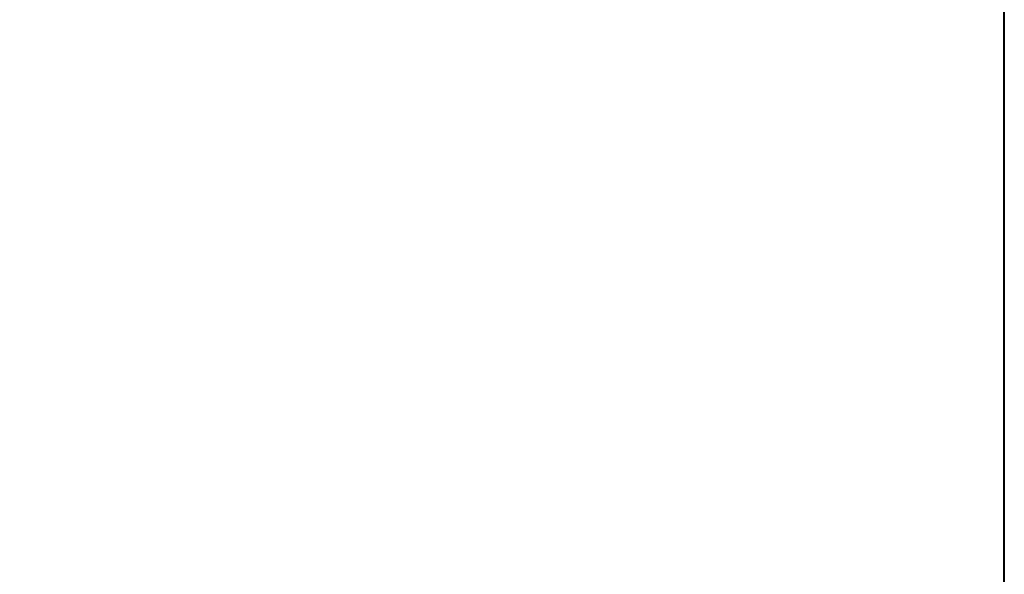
# Model space of a CAD drawing. Header units: millimetres. Extents: x 105028 to 874735, y -568483 to 191941.
# Tile 132 of 135: x 804778 to 832235, y 93817 to 109300. Entities that reach past the tile are written whole.
import ezdxf

# ---------------------------------------------------------------- set-up
doc = ezdxf.new("R2010")
doc.units = ezdxf.units.MM
doc.layers.add('формат', color=250, linetype='Continuous')
doc.styles.add('Arial', font='arial.ttf', dxfattribs={"width": 0.9, "height": 699.9999999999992})

# ---------------------------------------------------------------- blocks, each defined once
blk = doc.blocks.new('*U56')
at = {"lineweight": 40}
blk.add_lwpolyline([(-400, 4.999999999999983), (-4.999999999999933, 5.000000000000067), (-5.000000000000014, 589.0000000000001), (-400.0000000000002, 589.0000000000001)], close=True, dxfattribs=at)
at = {"style": 'Arial', "width": 0.9, "flags": 8}
blk.add_attdef('FORMAT', (-36.87188609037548, 1.257088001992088), '', height=2.8, dxfattribs=at)

msp = doc.modelspace()

# ---------------------------------------------------------------- block references
at = {"layer": 'формат', "xscale": 100, "yscale": 100, "zscale": 100}
msp.add_blockref('*U56', (832734.7403798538, 78333.92081882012), dxfattribs=at)

doc.saveas('drawing.dxf')
